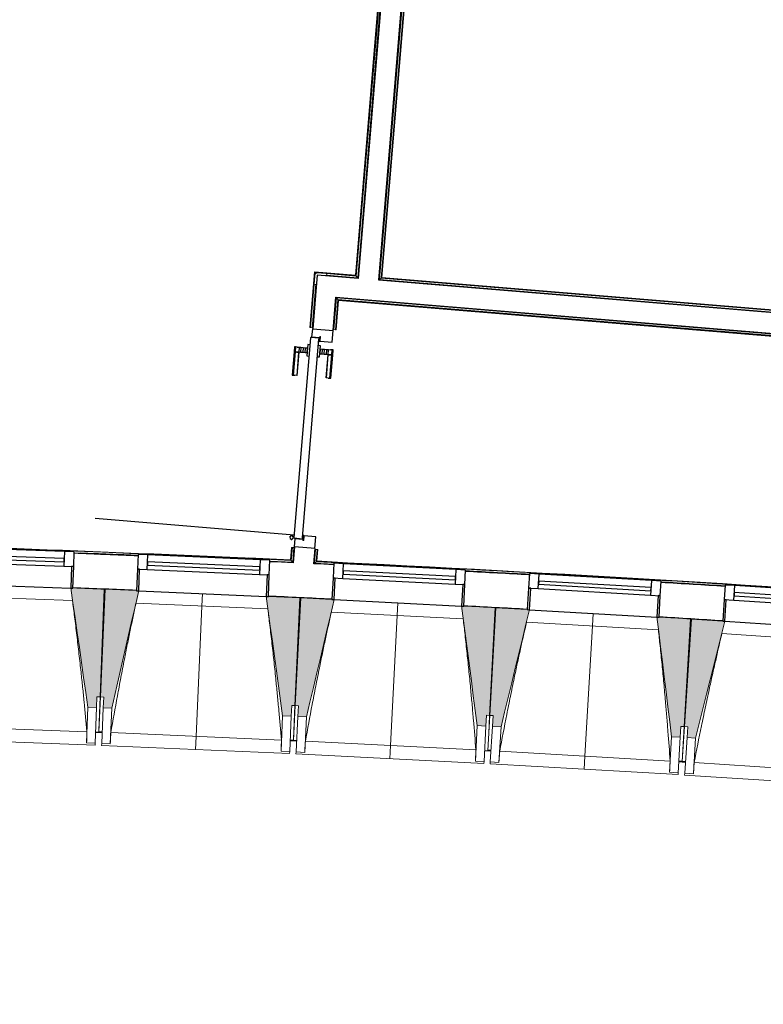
# Model space of a CAD drawing. Header units: millimetres. Extents: x 1293 to 60335, y -36590 to 4541.
# Tile 23 of 65: x 22583 to 26020, y -22550 to -17998. Entities that reach past the tile are written whole.
import ezdxf

# ---------------------------------------------------------------- set-up
doc = ezdxf.new("R2010")
doc.units = ezdxf.units.MM
for name, color, linetype, lineweight in [('A-DOOR', 7, 'Continuous', 25), ('A-FLOR-HRAL', 7, 'Continuous', 18), ('BATIEMENT', 7, 'Continuous', 18), ('BATIMENT', 7, 'Continuous', 25), ('ELEMENTS DETAILS', 7, 'Continuous', 18), ('EQP SPE', 7, 'Continuous', 18), ('FENETRES', 7, 'Continuous', 25), ('GEN', 7, 'Continuous', 18), ('SOLS', 7, 'Continuous', 25)]:
    doc.layers.add(name, color=color, linetype=linetype, lineweight=lineweight)
doc.layers.add('A-GLAZ', color=7, linetype='Continuous', lineweight=25, true_color=0x5c63b1)

# ---------------------------------------------------------------- blocks, each defined once
blk = doc.blocks.new('PRT_SIMPLE_HUI_58x68x48 - PRT_BOIS_1V_EI30_930x2040x40-552262-2021_015_1111_DCE_1_50_N0 FINI_CVC_PAC')
at = {"layer": 'ELEMENTS DETAILS', "lineweight": 25}
h = blk.add_hatch(color=256, dxfattribs=at)
h.paths.add_polyline_path([(-483.8, -9.7), (-489.6, -8), (-508.5, -8), (-508.5, -11.5), (-502, -11.5), (-502.1, -10.3), (-505.2, -10.3), (-505.2, -9.3), (-488.4, -9.4), (-485.1, -10.6)])
h.paths.add_polyline_path([(-483.8, -9.7), (-485.1, -11.7), (-496.1, -13.2), (-500.5, -13.6), (-500.5, -14.5), (-495.9, -14.5), (-483.8, -12.8), (-483.8, -10.5)])
h = blk.add_hatch(color=256, dxfattribs=at)
h.paths.add_polyline_path([(413.8, -9.7), (413.8, -12.8), (426.2, -14.5), (430.5, -14.1), (430.4, -13.2), (425.9, -13.2), (415.1, -11.7), (414.4, -10.7)])
h.paths.add_polyline_path([(438.5, -8), (418.5, -8), (413.8, -9.7), (415.1, -10.6), (418.7, -9.3), (435.2, -9.3), (435.2, -10.3), (432, -10.5), (432, -11.5), (438.5, -11.5), (438.5, -9)])
at = {"layer": 'A-DOOR'}
for p, q in [((-499.5, -14.5), (-499.5, -54.5)), ((426, -14.5), (-496, -14.5)), ((430.5, -54.5), (430.5, -14.5)), ((-499.5, -54.5), (430.5, -54.5)), ((417, -54.5), (417, -977.5))]:
    blk.add_line(p, q, dxfattribs=at)
at = {"layer": 'BATIMENT'}
for p, q in [((-427.1, 55), (-450.6, 55)), ((-450.6, 55), (-450.6, 54.5)), ((-450.6, 54.5), (-450.6, 50.4)), ((-427.1, 54.5), (-450.6, 54.5)), ((-450.6, 50.4), (-450.6, 43.3)), ((-427.1, 50.4), (-450.6, 50.4)), ((-319.6, 55), (-427.1, 55)), ((-427.1, 55), (-427.1, 54.5)), ((-427.1, 54.5), (-427.1, 55)), ((-427.1, 54.5), (-427.1, 50.4)), ((-319.6, 54.5), (-427.1, 54.5)), ((-427.1, 50.4), (-427.1, 54.5)), ((-427.1, 50.4), (-427.1, 43.3)), ((-319.6, 50.4), (-427.1, 50.4)), ((-427.1, 43.3), (-427.1, 50.4)), ((-319.6, 54.5), (-319.6, 55)), ((-319.6, 50.4), (-319.6, 54.5)), ((-319.6, 43.3), (-319.6, 50.4)), ((-450.6, 34), (-450.6, 43.3)), ((-450.6, 25.6), (-450.6, 34)), ((-427.1, 34), (-450.6, 34)), ((-450.6, 15.2), (-450.6, 25.6)), ((-427.1, 25.6), (-450.6, 25.6)), ((-450.6, 4.4), (-450.6, 15.2)), ((-427.1, 15.2), (-450.6, 15.2)), ((-450.6, -4), (-450.6, 4.4)), ((-450.6, 4.4), (-427.1, 4.4)), ((-427.1, 34), (-427.1, 43.3)), ((-427.1, 43.3), (-427.1, 34)), ((-427.1, 32.8), (-427.1, 34)), ((-319.6, 34), (-427.1, 34)), ((-427.1, 34), (-427.1, 25.6)), ((-427.1, 32.8), (-319.6, 32.8)), ((-427.1, 25.6), (-427.1, 15.2)), ((-427.1, 15.2), (-427.1, 4.4)), ((-427.1, 4.4), (-427.1, -4)), ((-319.6, 43.3), (-319.6, 34)), ((-319.6, 34), (-319.6, 32.8)), ((-465.6, -5.5), (-465.6, -14.5)), ((-413.4, -5.5), (-465.6, -5.5)), ((-450.6, -4), (-450.6, -5)), ((-450.6, -5), (-427.1, -5)), ((-427.1, -5), (-427.1, -4)), ((-413.4, -14.5), (-413.4, -5.5)), ((-465.6, -54.5), (-465.6, -63.5)), ((-465.6, -63.5), (-413.4, -63.5)), ((-427.1, -64), (-450.6, -64)), ((-450.6, -64), (-450.6, -65)), ((-450.6, -73.4), (-450.6, -65)), ((-450.6, -84.2), (-450.6, -73.4)), ((-427.1, -73.4), (-450.6, -73.4)), ((-450.6, -94.6), (-450.6, -84.2)), ((-450.6, -84.2), (-427.1, -84.2)), ((-427.1, -65), (-427.1, -64)), ((-427.1, -65), (-427.1, -73.4)), ((-427.1, -73.4), (-427.1, -84.2)), ((-427.1, -84.2), (-427.1, -94.6)), ((-413.4, -63.5), (-413.4, -54.5)), ((-450.6, -103), (-450.6, -94.6)), ((-450.6, -94.6), (-427.1, -94.6)), ((-450.6, -112.3), (-450.6, -103)), ((-450.6, -103), (-427.1, -103)), ((-450.6, -112.3), (-450.6, -119.4)), ((-450.6, -119.4), (-450.6, -123.5)), ((-450.6, -119.4), (-427.1, -119.4)), ((-450.6, -123.5), (-450.6, -124)), ((-450.6, -123.5), (-427.1, -123.5)), ((-450.6, -124), (-427.1, -124)), ((-427.1, -94.6), (-427.1, -103)), ((-427.1, -103), (-427.1, -101.8)), ((-319.6, -101.8), (-427.1, -101.8)), ((-427.1, -112.3), (-427.1, -103)), ((-427.1, -103), (-319.6, -103)), ((-427.1, -103), (-427.1, -112.3)), ((-427.1, -112.3), (-427.1, -119.4)), ((-427.1, -119.4), (-427.1, -112.3)), ((-427.1, -119.4), (-427.1, -123.5)), ((-427.1, -119.4), (-319.6, -119.4)), ((-427.1, -123.5), (-427.1, -119.4)), ((-427.1, -123.5), (-427.1, -124)), ((-427.1, -123.5), (-319.6, -123.5)), ((-427.1, -124), (-427.1, -123.5)), ((-427.1, -124), (-319.6, -124)), ((-319.6, -101.8), (-319.6, -103)), ((-319.6, -103), (-319.6, -112.3)), ((-319.6, -119.4), (-319.6, -112.3)), ((-319.6, -123.5), (-319.6, -119.4)), ((-319.6, -124), (-319.6, -123.5))]:
    blk.add_line(p, q, dxfattribs=at)
for radius, start, end in [(9.12, 155.8208, 180), (9.12, 180, 204.1792), (7.5, 360, 180), (7.5, 180, 360), (7.5, 180, 240), (7.5, 135, 165), (9.12, 111.9887, 120), (9.12, 240, 248.0113), (7.5, 60, 120), (7.5, 270, 0), (9.12, 60, 68.0113), (7.5, 0, 30), (9.12, 0, 24.1792)]:
    blk.add_arc((429, -65.5), radius, start, end, dxfattribs=at)
at = {"layer": 'ELEMENTS DETAILS'}
for p, q in [((-488.5, -8), (-508.5, -8)), ((-508.5, -8), (-508.5, -11.5)), ((-508.5, -11.5), (-502, -11.5)), ((-505.2, -10.3), (-505.2, -9.3)), ((-505.2, -9.3), (-488.7, -9.3)), ((-502, -10.3), (-505.2, -10.3)), ((-502, -11.5), (-502, -10.3)), ((-496.1, -13.2), (-500.5, -13.2)), ((-500.5, -13.2), (-500.5, -14.5)), ((-500.5, -14.5), (-496, -14.5)), ((-485.1, -11.7), (-496.1, -13.2)), ((-496, -14.5), (-483.8, -12.8)), ((-488.7, -9.3), (-485.1, -10.6)), ((-483.8, -9.7), (-488.5, -8)), ((-485.1, -10.6), (-485.1, -11.7)), ((-483.8, -12.8), (-483.8, -9.7)), ((418.5, -8), (413.8, -9.7)), ((413.8, -9.7), (413.8, -12.8)), ((413.8, -12.8), (426, -14.5)), ((415.1, -10.6), (418.7, -9.3)), ((415.1, -11.7), (415.1, -10.6)), ((426.1, -13.2), (415.1, -11.7)), ((438.5, -8), (418.5, -8)), ((418.7, -9.3), (435.2, -9.3)), ((426, -14.5), (430.5, -14.5)), ((430.5, -13.2), (426.1, -13.2)), ((430.5, -14.5), (430.5, -13.2)), ((435.2, -10.3), (432, -10.3)), ((432, -10.3), (432, -11.5)), ((432, -11.5), (438.5, -11.5)), ((435.2, -9.3), (435.2, -10.3)), ((438.5, -11.5), (438.5, -8))]:
    blk.add_line(p, q, dxfattribs=at)
at = {"layer": 'EQP SPE'}
for p, q in [((430.5, -40.5), (430.5, -54.5)), ((430.5, -54.5), (403.5, -54.5))]:
    blk.add_line(p, q, dxfattribs=at)
blk = doc.blocks.new('XXX_VIDE FENETRE - 590-389517-2021_015_1111_DCE_1_50_N0 FINI_CVC_PAC')
at = {"layer": 'A-GLAZ'}
for p, q in [((260.1, -120), (-260.1, -120)), ((-260.1, -120), (-260.1, -135)), ((-260.1, -135), (260.1, -135)), ((260.1, -135), (260.1, -120))]:
    blk.add_line(p, q, dxfattribs=at)
at = {"layer": 'FENETRES'}
for p, q in [((-305.1, 0), (-305.1, -100)), ((-295.1, 0), (-305.1, 0)), ((295.1, 0), (-295.1, 0)), ((-295.1, -100), (-295.1, 0)), ((305.1, 0), (295.1, 0)), ((295.1, 0), (295.1, -100)), ((305.1, -100), (305.1, 0)), ((-305.1, -100), (-295.1, -100)), ((-260.1, -100), (-305.1, -100)), ((-305.1, -100), (-305.1, -167.5)), ((-260.1, -167.5), (-260.1, -100)), ((260.1, -100), (-260.1, -100)), ((260.1, -100), (260.1, -167.5)), ((305.1, -100), (260.1, -100)), ((295.1, -100), (305.1, -100)), ((305.1, -167.5), (305.1, -100)), ((-305.1, -167.5), (-260.1, -167.5)), ((-260.1, -167.5), (260.1, -167.5)), ((260.1, -167.5), (305.1, -167.5))]:
    blk.add_line(p, q, dxfattribs=at)
blk = doc.blocks.new('Garde-corps - Garde-corps-505471-2021_015_1111_DCE_1_50_N0 FINI_CVC_PAC')
at = {"layer": 'A-FLOR-HRAL'}
for p, q in [((-14469.5, -15154.8), (-14803.3, -19179.3)), ((-14467.9, -15155), (-14801.8, -19181.1)), ((-14466.1, -15155.1), (-14800.2, -19182.9)), ((-14459, -15155.7), (-14793.7, -19190.6)), ((-14993.5, -19163.5), (-15014.9, -19421.1)), ((-14803.3, -19179.3), (-14993.5, -19163.5)), ((-14992, -19165.3), (-15013.3, -19421.3)), ((-14990.4, -19167.2), (-15011.5, -19421.4)), ((-14801.8, -19181.1), (-14992, -19165.3)), ((-14800.2, -19182.9), (-14990.4, -19167.2)), ((-14990.4, -19167.2), (-14987.7, -19170.5)), ((-14793.7, -19190.6), (-14938.1, -19178.6)), ((-14800.2, -19182.9), (-14793.7, -19190.6)), ((-14987.7, -19220.7), (-15004.4, -19422)), ((-15014.9, -19421.1), (-15013.3, -19421.3)), ((-15011.5, -19421.4), (-15013.3, -19421.3)), ((-15004.4, -19422), (-15011.5, -19421.4)), ((-15004.4, -19422), (-15001.4, -19422.3)), ((-15099.2, -20437.6), (-15103.9, -20494.4)), ((-15097.6, -20437.8), (-15102.4, -20496.1)), ((-15095.8, -20437.9), (-15100.8, -20497.9)), ((-15097.6, -20437.8), (-15099.2, -20437.6)), ((-15097.6, -20437.8), (-15095.8, -20437.9)), ((-15095.8, -20437.9), (-15088.7, -20438.5)), ((-15088.7, -20438.5), (-15094.3, -20505.3)), ((-15085.8, -20438.8), (-15088.7, -20438.5)), ((-15976.7, -20469.8), (-15983.2, -20469.6)), ((-15103.9, -20494.4), (-15340.2, -20488)), ((-15103.9, -20494.4), (-15297.2, -20485.4)), ((-15094.3, -20505.3), (-15199.5, -20502.5)), ((-15094.3, -20505.3), (-15199.4, -20500.4))]:
    blk.add_line(p, q, dxfattribs=at)
at = {"layer": 'A-FLOR-HRAL', "flags": 128}
blk.add_lwpolyline([(-15100.8, -20497.9), (-15097.6, -20501.6), (-15094.3, -20505.3)], dxfattribs=at)
at = {"layer": 'A-FLOR-HRAL'}
for radius, start, end in [(130446.8, 87.310169, 90.815427), (130448.6, 87.310907, 88.301428), (130439.7, 87.62141, 87.738276)]:
    blk.add_arc((-21222.6, -150801), radius, start, end, dxfattribs=at)
for points, knots in [([(-14993.5, -19163.5), (-14993.5, -19163.5), (-14993.5, -19163.5), (-14993.4, -19163.7), (-14993.3, -19163.8), (-14993.1, -19164), (-14993, -19164.2), (-14992.9, -19164.3), (-14992.7, -19164.4), (-14992.6, -19164.6), (-14992.5, -19164.7), (-14992.4, -19164.8), (-14992.3, -19165), (-14992.2, -19165.1), (-14992.1, -19165.2), (-14992, -19165.3)], [0.1, 0.1, 0.1, 0.1, 0.2, 0.3, 0.4, 0.475, 0.55, 0.6, 0.65, 0.7, 0.75, 0.8, 0.85, 0.9, 1, 1, 1, 1]), ([(-14803.3, -19179.3), (-14803.3, -19179.3), (-14803.3, -19179.3), (-14803.2, -19179.4), (-14803, -19179.6), (-14802.9, -19179.8), (-14802.7, -19179.9), (-14802.6, -19180.1), (-14802.5, -19180.2), (-14802.4, -19180.4), (-14802.3, -19180.5), (-14802.2, -19180.6), (-14802.1, -19180.7), (-14801.9, -19180.9), (-14801.8, -19181), (-14801.8, -19181.1)], [0.1, 0.1, 0.1, 0.1, 0.2, 0.3, 0.4, 0.475, 0.55, 0.6, 0.65, 0.7, 0.75, 0.8, 0.85, 0.9, 1, 1, 1, 1]), ([(-14793.7, -19190.6), (-14793.7, -19190.6), (-14793.6, -19190.7), (-14793.5, -19190.9), (-14793.3, -19191), (-14793.2, -19191.2), (-14793, -19191.4), (-14792.8, -19191.6), (-14792.6, -19191.9), (-14792.4, -19192.2), (-14792.2, -19192.4), (-14791.9, -19192.7), (-14791.5, -19193.2), (-14791.2, -19193.6), (-14790.9, -19193.9)], [0, 0, 0, 0, 0.166667, 0.25, 0.333333, 0.416667, 0.458333, 0.5, 0.583333, 0.666667, 0.708333, 0.75, 0.833333, 1, 1, 1, 1]), ([(-15103.9, -20494.4), (-15103.9, -20494.4), (-15103.9, -20494.4), (-15103.8, -20494.5), (-15103.7, -20494.6), (-15103.6, -20494.7), (-15103.5, -20494.8), (-15103.3, -20495), (-15103.2, -20495.2), (-15103, -20495.4), (-15102.8, -20495.6), (-15102.6, -20495.8), (-15102.5, -20496), (-15102.4, -20496.1)], [0.075, 0.075, 0.075, 0.075, 0.15, 0.2125, 0.275, 0.35, 0.425, 0.5, 0.6, 0.7, 0.775, 0.85, 1, 1, 1, 1]), ([(-15094.3, -20505.3), (-15094.3, -20505.3), (-15094.3, -20505.4), (-15094.2, -20505.4), (-15094.2, -20505.5), (-15094.1, -20505.6), (-15094, -20505.7), (-15093.9, -20505.8), (-15093.8, -20505.9), (-15093.7, -20506), (-15093.6, -20506.1), (-15093.5, -20506.2), (-15093.4, -20506.3), (-15093.3, -20506.4), (-15093.2, -20506.6), (-15093.1, -20506.7), (-15093, -20506.8), (-15092.8, -20507), (-15092.5, -20507.4), (-15092.1, -20507.9), (-15091.7, -20508.3), (-15091.5, -20508.5)], [0, 0, 0, 0, 0.071429, 0.107143, 0.142857, 0.214286, 0.25, 0.285714, 0.321429, 0.357143, 0.392857, 0.428571, 0.464286, 0.5, 0.535714, 0.571429, 0.607143, 0.642857, 0.714286, 0.857143, 1, 1, 1, 1])]:
    blk.add_open_spline(points, degree=3, knots=knots, dxfattribs=at)
blk = doc.blocks.new('Garde-corps - Garde-corps-505703-2021_015_1111_DCE_1_50_N0 FINI_CVC_PAC')
at = {"layer": 'A-FLOR-HRAL'}
for p, q in [((-14693, -19199), (-14358.4, -15164)), ((-14685.3, -19192.5), (-14351.3, -15164.6)), ((-14683.5, -19190.9), (-14349.5, -15164.8)), ((-14681.7, -19189.4), (-14347.9, -15164.9)), ((-14685.3, -19192.5), (-14693, -19199)), ((-11497, -19464.1), (-14693, -19199)), ((-11496.4, -19457), (-14685.3, -19192.5)), ((-11496.3, -19455.2), (-14683.5, -19190.9)), ((-11496.1, -19453.6), (-14681.7, -19189.4))]:
    blk.add_line(p, q, dxfattribs=at)
for points, knots in [([(-14693, -19199), (-14693, -19199), (-14693.1, -19199), (-14693.3, -19199.2), (-14693.5, -19199.3), (-14693.7, -19199.5), (-14693.8, -19199.7), (-14694, -19199.8), (-14694.3, -19200), (-14694.6, -19200.3), (-14694.8, -19200.5), (-14695.1, -19200.7), (-14695.6, -19201.1), (-14696, -19201.5), (-14696.3, -19201.7)], [0, 0, 0, 0, 0.166667, 0.25, 0.333333, 0.416667, 0.458333, 0.5, 0.583333, 0.666667, 0.708333, 0.75, 0.833333, 1, 1, 1, 1]), ([(-14681.7, -19189.4), (-14681.7, -19189.4), (-14681.7, -19189.4), (-14681.8, -19189.5), (-14682, -19189.6), (-14682.2, -19189.8), (-14682.3, -19189.9), (-14682.5, -19190.1), (-14682.6, -19190.2), (-14682.8, -19190.3), (-14682.9, -19190.4), (-14683, -19190.5), (-14683.1, -19190.6), (-14683.3, -19190.7), (-14683.4, -19190.8), (-14683.5, -19190.9)], [0.1, 0.1, 0.1, 0.1, 0.2, 0.3, 0.4, 0.475, 0.55, 0.6, 0.65, 0.7, 0.75, 0.8, 0.85, 0.9, 1, 1, 1, 1])]:
    blk.add_open_spline(points, degree=3, knots=knots, dxfattribs=at)
blk = doc.blocks.new('Garde-corps - Garde-corps-507164-2021_015_1111_DCE_1_50_N0 FINI_CVC_PAC')
at = {"layer": 'A-FLOR-HRAL'}
for p, q in [((-14903.8, -19430.4), (-14891.6, -19283.8)), ((-14896.7, -19430.9), (-14885.1, -19291.5)), ((-14894.9, -19431.1), (-14883.5, -19293.4)), ((-14893.3, -19431.2), (-14882, -19295.2)), ((-14891.6, -19283.8), (-11505.3, -19564.7)), ((-14885.1, -19291.5), (-14891.6, -19283.8)), ((-14885.1, -19291.5), (-11505.9, -19571.8)), ((-14883.5, -19293.4), (-11506.1, -19573.5)), ((-14882, -19295.2), (-11506.2, -19575.2)), ((-14906.8, -19430.1), (-14903.8, -19430.4)), ((-14896.7, -19430.9), (-14903.8, -19430.4)), ((-14894.9, -19431.1), (-14896.7, -19430.9)), ((-14894.9, -19431.1), (-14893.3, -19431.2)), ((-11506.2, -19575.2), (-11506.1, -19573.5)), ((-11505.9, -19571.8), (-11506.1, -19573.5)), ((-11505.3, -19564.7), (-11505.9, -19571.8)), ((-11505.3, -19564.7), (-11505.1, -19561.7))]:
    blk.add_line(p, q, dxfattribs=at)
for points, knots in [([(-14891.6, -19283.8), (-14891.6, -19283.8), (-14891.7, -19283.8), (-14891.8, -19283.6), (-14892, -19283.4), (-14892.2, -19283.2), (-14892.3, -19283), (-14892.5, -19282.9), (-14892.7, -19282.6), (-14892.9, -19282.3), (-14893.2, -19282), (-14893.4, -19281.8), (-14893.8, -19281.3), (-14894.1, -19280.9), (-14894.4, -19280.6)], [0, 0, 0, 0, 0.166667, 0.25, 0.333333, 0.416667, 0.458333, 0.5, 0.583333, 0.666667, 0.708333, 0.75, 0.833333, 1, 1, 1, 1]), ([(-14882, -19295.2), (-14882, -19295.2), (-14882.1, -19295.2), (-14882.2, -19295), (-14882.3, -19294.9), (-14882.4, -19294.7), (-14882.6, -19294.5), (-14882.7, -19294.4), (-14882.8, -19294.2), (-14882.9, -19294.1), (-14883, -19294), (-14883.2, -19293.9), (-14883.3, -19293.7), (-14883.4, -19293.6), (-14883.5, -19293.5), (-14883.5, -19293.4)], [0.1, 0.1, 0.1, 0.1, 0.2, 0.3, 0.4, 0.475, 0.55, 0.6, 0.65, 0.7, 0.75, 0.8, 0.85, 0.9, 1, 1, 1, 1])]:
    blk.add_open_spline(points, degree=3, knots=knots, dxfattribs=at)
blk = doc.blocks.new('Garde-corps - Garde-corps-508221-2021_015_1111_DCE_1_50_N0 FINI_CVC_PAC')
at = {"layer": 'A-FLOR-HRAL'}
for p, q in [((-14993.3, -20510.1), (-14988.1, -20446.9)), ((-14988.1, -20446.9), (-14991.1, -20446.6)), ((-14988.1, -20446.9), (-14981, -20447.5)), ((-14985.6, -20503.4), (-14981, -20447.5)), ((-14983.7, -20501.7), (-14979.3, -20447.6)), ((-14982, -20500.1), (-14977.6, -20447.7)), ((-14981, -20447.5), (-14979.3, -20447.6)), ((-14977.6, -20447.7), (-14979.3, -20447.6)), ((-14904.4, -20515.9), (-14993.3, -20510.1)), ((-14904.3, -20514.4), (-14993.3, -20510.1)), ((-14698.2, -20518.6), (-14982, -20500.1)), ((-14163.2, -20553.4), (-14224.3, -20549.4)), ((-14000.5, -20564.4), (-14005.1, -20564.1)), ((-11517.4, -20725.9), (-11537.5, -20724.4)), ((-11295.1, -20739.9), (-11333.8, -20737.3)), ((-10537.3, -20789.1), (-10821.5, -20770.7)), ((-10537.3, -20789.2), (-10721.2, -20774.2)), ((-10538.2, -20799.6), (-10683.4, -20790.2)), ((-10538.2, -20799.6), (-10683.2, -20787.8)), ((-9466.3, -20888.5), (-10538.2, -20799.6)), ((-10537.6, -20792.5), (-9412.8, -20885.8)), ((-10537.4, -20790.8), (-9410.9, -20884.2)), ((-9409.1, -20882.7), (-10537.3, -20789.1)), ((-9457.4, -21422.9), (-9412.8, -20885.8)), ((-9455.8, -21424.8), (-9410.9, -20884.2)), ((-9454.3, -21426.6), (-9409.1, -20882.7)), ((-9412.8, -20885.8), (-9416.1, -20888.6)), ((-9460.1, -21369.4), (-9424.3, -20938.2)), ((-10207.5, -21873.3), (-10164.6, -21357.1)), ((-10200.4, -21873.9), (-10158.1, -21364.8)), ((-10198.6, -21874), (-10156.5, -21366.7)), ((-10197, -21874.1), (-10155, -21368.4)), ((-10164.6, -21357.1), (-9509.8, -21411.4)), ((-10158.1, -21364.8), (-10164.6, -21357.1)), ((-10158.1, -21364.8), (-9457.4, -21422.9)), ((-10156.5, -21366.7), (-9455.8, -21424.8)), ((-10155, -21368.4), (-9454.3, -21426.6)), ((-9457.4, -21422.9), (-9460.2, -21419.6)), ((-10294.8, -22925.5), (-10267, -22590.8)), ((-10287.1, -22919), (-10259.9, -22591.4)), ((-10285.3, -22917.4), (-10258.2, -22591.5)), ((-10283.5, -22915.9), (-10256.6, -22591.7)), ((-10230.2, -22933.6), (-10298.1, -22928.3)), ((-9797.4, -22965.4), (-10294.8, -22925.5)), ((-9741, -22959.4), (-10283.5, -22915.9)), ((-10074.4, -22942.9), (-10244, -22929.5)), ((-9995.9, -22938.7), (-10012.2, -22937.4)), ((-9800.1, -22965.1), (-9972.7, -22951.1)), ((-9754.7, -23108.6), (-9742.7, -22960.9)), ((-9744.6, -22962.5), (-9753.8, -22961.8)), ((-9752.9, -23107.1), (-9741, -22959.4)), ((-9744.6, -22962.5), (-9747.5, -22965)), ((-9745.4, -22971.7), (-9744.6, -22962.5)), ((-9764.3, -23116.8), (-9756, -23014.2)), ((-9756.6, -23110.2), (-9748.7, -23012.4)), ((-9756.6, -23110.2), (-9764.3, -23116.8)), ((-9485.1, -23139.4), (-9764.3, -23116.8)), ((-9484.5, -23132.3), (-9756.6, -23110.2)), ((-9484.3, -23130.6), (-9754.7, -23108.6)), ((-9484.2, -23128.9), (-9752.9, -23107.1)), ((-9485.3, -23142.4), (-9485.1, -23139.4)), ((-9484.5, -23132.3), (-9485.1, -23139.4)), ((-9484.3, -23130.6), (-9484.5, -23132.3)), ((-9484.3, -23130.6), (-9484.2, -23128.9))]:
    blk.add_line(p, q, dxfattribs=at)
at = {"layer": 'A-FLOR-HRAL', "flags": 128}
for points in [[(-14993.3, -20510.1), (-14993.5, -20510.2), (-14993.8, -20510.5), (-14994.2, -20510.9), (-14994.8, -20511.4), (-14995.4, -20511.9), (-14996, -20512.4), (-14996.6, -20513)], [(-14985.6, -20503.4), (-14989.5, -20506.7), (-14993.3, -20510.1)], [(-14982, -20500.2), (-14982.1, -20500.2), (-14982.2, -20500.4), (-14982.4, -20500.5), (-14982.6, -20500.7), (-14982.9, -20500.9), (-14983.1, -20501.1), (-14983.3, -20501.3), (-14983.5, -20501.5), (-14983.7, -20501.7)], [(-10294.8, -22925.5), (-10295, -22925.6), (-10295.3, -22925.9), (-10295.7, -22926.3), (-10296.3, -22926.8), (-10296.8, -22927.3), (-10297.5, -22927.8), (-10298.1, -22928.3)], [(-10287.1, -22919), (-10291, -22922.3), (-10294.8, -22925.5)], [(-10283.5, -22915.9), (-10283.5, -22915.9), (-10283.6, -22916), (-10283.7, -22916.1), (-10283.9, -22916.3), (-10284.2, -22916.5), (-10284.4, -22916.7), (-10284.6, -22916.9), (-10284.8, -22917), (-10285.1, -22917.2), (-10285.3, -22917.4)]]:
    blk.add_lwpolyline(points, dxfattribs=at)
at = {"layer": 'A-FLOR-HRAL'}
for centre, radius, start, end in [((-21222.6, -150801), 130446.8, 85.301593, 87.259515), ((-21222.6, -150801), 130448.6, 85.791063, 87.258723), ((-21222.6, -150801), 130439.7, 86.825999, 86.955563), ((-21222.6, -150801), 130439.7, 86.427964, 86.557968), ((-21222.6, -150801), 130439.7, 86.029611, 86.159933), ((-21222.6, -150801), 130448.6, 85.301593, 85.790698), ((-21222.6, -150801), 130439.7, 85.633537, 85.761579), ((-19463.8, -140716), 118153.9, 85.305798, 85.545501), ((-19463.8, -140716), 118155.6, 85.280726, 85.544652), ((-19463.8, -140716), 118143.7, 85.364067, 85.484446)]:
    blk.add_arc(centre, radius, start, end, dxfattribs=at)
for points, knots in [([(-9409.1, -20882.7), (-9409.2, -20882.7), (-9409.2, -20882.7), (-9409.3, -20882.9), (-9409.5, -20883), (-9409.7, -20883.1), (-9409.8, -20883.3), (-9410, -20883.4), (-9410.1, -20883.5), (-9410.2, -20883.6), (-9410.4, -20883.7), (-9410.5, -20883.9), (-9410.6, -20884), (-9410.8, -20884.1), (-9410.9, -20884.2), (-9410.9, -20884.2)], [0.1, 0.1, 0.1, 0.1, 0.2, 0.3, 0.4, 0.475, 0.55, 0.6, 0.65, 0.7, 0.75, 0.8, 0.85, 0.9, 1, 1, 1, 1]), ([(-10164.6, -21357.1), (-10164.6, -21357.1), (-10164.7, -21357), (-10164.8, -21356.9), (-10165, -21356.7), (-10165.2, -21356.5), (-10165.3, -21356.3), (-10165.5, -21356.1), (-10165.7, -21355.8), (-10166, -21355.5), (-10166.2, -21355.3), (-10166.4, -21355), (-10166.8, -21354.6), (-10167.1, -21354.1), (-10167.4, -21353.9)], [0, 0, 0, 0, 0.166667, 0.25, 0.333333, 0.416667, 0.458333, 0.5, 0.583333, 0.666667, 0.708333, 0.75, 0.833333, 1, 1, 1, 1]), ([(-10155, -21368.4), (-10155, -21368.4), (-10155.1, -21368.4), (-10155.2, -21368.3), (-10155.3, -21368.1), (-10155.5, -21367.9), (-10155.6, -21367.8), (-10155.7, -21367.6), (-10155.8, -21367.5), (-10155.9, -21367.4), (-10156.1, -21367.2), (-10156.2, -21367.1), (-10156.3, -21367), (-10156.4, -21366.8), (-10156.5, -21366.7), (-10156.5, -21366.7)], [0.1, 0.1, 0.1, 0.1, 0.2, 0.3, 0.4, 0.475, 0.55, 0.6, 0.65, 0.7, 0.75, 0.8, 0.85, 0.9, 1, 1, 1, 1]), ([(-9454.3, -21426.6), (-9454.3, -21426.6), (-9454.3, -21426.5), (-9454.4, -21426.4), (-9454.6, -21426.2), (-9454.7, -21426.1), (-9454.9, -21425.9), (-9455, -21425.7), (-9455.1, -21425.6), (-9455.2, -21425.5), (-9455.3, -21425.4), (-9455.4, -21425.2), (-9455.5, -21425.1), (-9455.7, -21424.9), (-9455.7, -21424.8), (-9455.8, -21424.8)], [0.1, 0.1, 0.1, 0.1, 0.2, 0.3, 0.4, 0.475, 0.55, 0.6, 0.65, 0.7, 0.75, 0.8, 0.85, 0.9, 1, 1, 1, 1]), ([(-9741, -22959.4), (-9741, -22959.4), (-9741, -22959.4), (-9741.1, -22959.5), (-9741.2, -22959.6), (-9741.3, -22959.7), (-9741.5, -22959.9), (-9741.6, -22960), (-9741.9, -22960.2), (-9742.1, -22960.4), (-9742.3, -22960.5), (-9742.5, -22960.7), (-9742.6, -22960.9), (-9742.7, -22960.9)], [0.075, 0.075, 0.075, 0.075, 0.15, 0.2125, 0.275, 0.35, 0.425, 0.5, 0.6, 0.7, 0.775, 0.85, 1, 1, 1, 1]), ([(-9764.3, -23116.8), (-9764.3, -23116.8), (-9764.3, -23116.8), (-9764.5, -23117), (-9764.7, -23117.1), (-9764.9, -23117.3), (-9765.1, -23117.4), (-9765.3, -23117.6), (-9765.5, -23117.8), (-9765.8, -23118.1), (-9766.1, -23118.3), (-9766.3, -23118.5), (-9766.5, -23118.7), (-9766.7, -23118.8)], [0, 0, 0, 0, 0.1666667, 0.25, 0.3333333, 0.4166667, 0.4583333, 0.5, 0.5833333, 0.6666667, 0.7083333, 0.75, 0.8333333, 0.8333333, 0.8333333, 0.8333333]), ([(-9752.9, -23107.1), (-9752.9, -23107.1), (-9753, -23107.2), (-9753.1, -23107.3), (-9753.3, -23107.4), (-9753.4, -23107.6), (-9753.6, -23107.7), (-9753.8, -23107.8), (-9753.9, -23107.9), (-9754, -23108), (-9754.1, -23108.2), (-9754.3, -23108.3), (-9754.4, -23108.4), (-9754.6, -23108.5), (-9754.7, -23108.6), (-9754.7, -23108.6)], [0.1, 0.1, 0.1, 0.1, 0.2, 0.3, 0.4, 0.475, 0.55, 0.6, 0.65, 0.7, 0.75, 0.8, 0.85, 0.9, 1, 1, 1, 1])]:
    blk.add_open_spline(points, degree=3, knots=knots, dxfattribs=at)
blk = doc.blocks.new('1010_PROTECTION  D_ANGLE - 1010_PROTECTION  D_ANGLE-534363-2021_015_1111_DCE_1_50_N0 FINI_CVC_PAC')
at = {"layer": 'EQP SPE'}
for p, q in [((-10, 40), (-10, 0)), ((0, 0), (0, 40)), ((40, 0), (0, 0)), ((0, -10), (40, -10))]:
    blk.add_line(p, q, dxfattribs=at)
for centre, radius, start, end in [((-5, 40), 5, 360, 180), ((0, 0), 10, 180, 270), ((40, -5), 5, 270, 90)]:
    blk.add_arc(centre, radius, start, end, dxfattribs=at)
blk = doc.blocks.new('B02_ARC_rvt-1-2021_015_1111_DCE_1_50_N0 FINI_CVC_PAC')
at = {"layer": 'BATIEMENT', "lineweight": 25}
for p, q in [((-14456, -15155.9), (-14790.9, -19193.9)), ((-14696.3, -19201.7), (-14361.4, -15163.8)), ((-14981.2, -19178.1), (-14989, -19272.8)), ((-14790.9, -19193.9), (-14981.2, -19178.1)), ((-11492.6, -19467.4), (-14696.3, -19201.7)), ((-14989, -19272.8), (-15001.8, -19426.9)), ((-14907.2, -19434.7), (-14894.4, -19280.6)), ((-14894.4, -19280.6), (-11500.5, -19562.1)), ((-15001.8, -19426.9), (-14907.2, -19434.7)), ((-15085.4, -20434.1), (-15091.5, -20508.5)), ((-14990.7, -20442), (-15085.4, -20434.1)), ((-14996.6, -20513), (-14990.7, -20442))]:
    blk.add_line(p, q, dxfattribs=at)
at = {"layer": 'BATIEMENT', "lineweight": 25, "flags": 128}
for points in [[(-15091.5, -20508.5), (-15145.5, -20505.9), (-15199.5, -20503.4)], [(-14904.4, -20517.4), (-14950.5, -20515.2), (-14996.6, -20513)]]:
    blk.add_lwpolyline(points, dxfattribs=at)
at = {"layer": 'BATIEMENT', "lineweight": 25}
for radius, start, end in [(130436.7, 87.621413, 87.751189), (130436.7, 86.826002, 86.955561), (130436.7, 86.427967, 86.557965), (130276.7, 87.621578, 87.751026), (130276.7, 87.223762, 87.353211), (130276.7, 86.826166, 86.955396), (130276.7, 86.42813, 86.557799)]:
    blk.add_arc((-21222.6, -150801), radius, start, end, dxfattribs=at)
at = {"layer": 'SOLS'}
for p, q in [((-15005, -19465.1), (-15001.8, -19426.9)), ((-14912.2, -19487.9), (-14907.8, -19434.7)), ((-14972.1, -19467.8), (-15005, -19465.1)), ((-14973.3, -19482.8), (-14972.1, -19482.9)), ((-14972.2, -19469.3), (-14972.1, -19467.8)), ((-14970.8, -19483), (-14968.8, -19483.2)), ((-14967.4, -19483.3), (-14912.2, -19487.9)), ((-15046.8, -20383.8), (-15048.1, -20383.7)), ((-15043.5, -20384.1), (-15045.5, -20383.9)), ((-14987, -20388.8), (-15042.1, -20384.2)), ((-14991.4, -20441.9), (-14987, -20388.8)), ((-15085.4, -20434.1), (-15082.2, -20395.9)), ((-15082.2, -20395.9), (-15049.3, -20398.6)), ((-15049.3, -20398.6), (-15049.2, -20397.1)), ((-15965.5, -20631.3), (-15961, -20631.5)), ((-15061.9, -20671.8), (-15057.4, -20672)), ((-14158.6, -20718.1), (-14154.5, -20718.3)), ((-13256.1, -20770.3), (-13251, -20770.6))]:
    blk.add_line(p, q, dxfattribs=at)
at = {"layer": 'BATIEMENT', "lineweight": 18}
for name in ['Garde-corps - Garde-corps-505471-2021_015_1111_DCE_1_50_N0 FINI_CVC_PAC', 'Garde-corps - Garde-corps-505703-2021_015_1111_DCE_1_50_N0 FINI_CVC_PAC', 'Garde-corps - Garde-corps-507164-2021_015_1111_DCE_1_50_N0 FINI_CVC_PAC', 'Garde-corps - Garde-corps-508221-2021_015_1111_DCE_1_50_N0 FINI_CVC_PAC']:
    blk.add_blockref(name, (0, 0), dxfattribs=at)
at = {"layer": 'BATIMENT', "lineweight": 18, "rotation": 265.2586130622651}
blk.add_blockref('PRT_SIMPLE_HUI_58x68x48 - PRT_BOIS_1V_EI30_930x2040x40-552262-2021_015_1111_DCE_1_50_N0 FINI_CVC_PAC', (-14999.2, -19969.3), dxfattribs=at)
at = {"layer": 'EQP SPE', "lineweight": 18, "rotation": 265.2586130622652}
blk.add_blockref('1010_PROTECTION  D_ANGLE - 1010_PROTECTION  D_ANGLE-534363-2021_015_1111_DCE_1_50_N0 FINI_CVC_PAC', (-14981.2, -19178.1), dxfattribs=at)
at = {"layer": 'FENETRES', "lineweight": 18}
for p, rotation in [((-16415.2, -20614.5), 177.8844287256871), ((-15511.4, -20651), 177.4871597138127), ((-14607.9, -20693.8), 177.0898907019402), ((-13705.2, -20742.9), 176.6926216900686), ((-12801.9, -20798.2), 176.2953526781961)]:
    blk.add_blockref('XXX_VIDE FENETRE - 590-389517-2021_015_1111_DCE_1_50_N0 FINI_CVC_PAC', p, dxfattribs=dict(at, rotation=rotation))
blk = doc.blocks.new('20_MUR PREFA_01 - MODULE_01 B-3165811-2021_015_1111_DCE_1_50_N0 FINI_CVC_PAC')
at = {"layer": 'GEN'}
for p, q in [((0, 722.1), (0, 661.4)), ((0, 661.4), (0, 58.5)), ((0, 0.7), (0, 58.5))]:
    blk.add_line(p, q, dxfattribs=at)
blk = doc.blocks.new('B02_DC_STR_rvt-1-2021_015_1111_DCE_1_50_N0 FINI_CVC_PAC')
at = {"layer": 'BATIMENT', "lineweight": 5, "true_color": 0x787878}
for points in [[(-16000.7, -21178.3), (-15998.9, -21128.3), (-15983.9, -21128.9), (-15965.5, -20630.4), (-16110.3, -20625.1), (-16110.4, -20625.8), (-16120.2, -20625.8), (-16040.7, -21176.8)], [(-15930.1, -21181.3), (-15806.3, -20638.1), (-15816.2, -20637.7), (-15816.2, -20637), (-15961, -20630.6), (-15982.8, -21128.9), (-15967.8, -21129.6), (-15970, -21179.6), (-15967.8, -21179.6)], [(-15100.9, -21217.7), (-15098.7, -21167.7), (-15083.7, -21168.4), (-15061.8, -20670.1), (-15206.6, -20663.7), (-15207.2, -20664.4), (-15216.5, -20664.4), (-15140.8, -21215.9), (-15104.9, -21217.5)], [(-15030.2, -21221.2), (-14902.7, -20678.9), (-14912.6, -20678.4), (-14912.6, -20677.7), (-15057.3, -20670.3), (-15082.6, -21168.5), (-15067.6, -21169.2), (-15070.2, -21219.2), (-15067.6, -21219.3)], [(-14201.3, -21263.3), (-14198.8, -21213.4), (-14183.8, -21214.2), (-14158.5, -20716), (-14303.2, -20708.7), (-14303.2, -20709.3), (-14313.1, -20709.3), (-14241.2, -21261.3)], [(-14131.2, -21267.3), (-13999.9, -20725.9), (-14009.8, -20725.3), (-14009.8, -20724.6), (-14154.4, -20716.2), (-14183.2, -21214.2), (-14168.2, -21215.1), (-14171.1, -21265), (-14168.2, -21265.2)], [(-13302.6, -21315.2), (-13299.7, -21265.3), (-13284.7, -21266.1), (-13255.9, -20768.2), (-13400.6, -20759.8), (-13400.6, -20760.5), (-13410.5, -20760.5), (-13342.5, -21312.9), (-13316.7, -21314.4)], [(-13231.5, -21319.7), (-13096.4, -20779.2), (-13106.3, -20778.5), (-13106.3, -20777.8), (-13250.9, -20768.5), (-13283.1, -21266.2), (-13268.2, -21267.2), (-13271.4, -21317.1), (-13268.2, -21317.3)]]:
    blk.add_hatch(color=8, dxfattribs=at).paths.add_polyline_path(points)
at = {"layer": 'BATIEMENT'}
for p, q in [((-15965.5, -20630.4), (-16110.4, -20625.1)), ((-15983.9, -21128.9), (-15965.5, -20630.4)), ((-15961, -20630.6), (-15982.8, -21128.9)), ((-15816.2, -20637), (-15961, -20630.6)), ((-15061.8, -20670.1), (-15206.7, -20663.7)), ((-15083.7, -21168.4), (-15061.8, -20670.1)), ((-15057.3, -20670.3), (-15082.6, -21168.5)), ((-14912.6, -20677.7), (-15057.3, -20670.3)), ((-14158.5, -20716), (-14303.2, -20708.6)), ((-14183.8, -21214.2), (-14158.5, -20716)), ((-14154.4, -20716.2), (-14183.2, -21214.2)), ((-14009.8, -20724.6), (-14154.4, -20716.2)), ((-13255.9, -20768.2), (-13400.7, -20759.8)), ((-13284.7, -21266.1), (-13255.9, -20768.2)), ((-13250.9, -20768.5), (-13283.1, -21266.2)), ((-13106.3, -20777.9), (-13250.9, -20768.5)), ((-16000.7, -21178.3), (-15998.9, -21128.3)), ((-15998.9, -21128.3), (-15983.9, -21128.9)), ((-15982.8, -21128.9), (-15967.8, -21129.6)), ((-15967.8, -21129.6), (-15970, -21179.6)), ((-15100.9, -21217.7), (-15098.7, -21167.7)), ((-15098.7, -21167.7), (-15083.7, -21168.4)), ((-16040.7, -21176.8), (-16000.7, -21178.3)), ((-15970, -21179.6), (-15930.1, -21181.3)), ((-15082.6, -21168.5), (-15067.6, -21169.2)), ((-15067.6, -21169.2), (-15070.2, -21219.2)), ((-14201.3, -21263.3), (-14198.8, -21213.4)), ((-14198.8, -21213.4), (-14183.8, -21214.2)), ((-15140.8, -21215.9), (-15100.9, -21217.7)), ((-15070.2, -21219.2), (-15030.2, -21221.2)), ((-14183.2, -21214.2), (-14168.2, -21215.1)), ((-14168.2, -21215.1), (-14171.1, -21265)), ((-14241.2, -21261.3), (-14201.3, -21263.3)), ((-14171.1, -21265), (-14131.2, -21267.3)), ((-13302.6, -21315.2), (-13299.7, -21265.3)), ((-13299.7, -21265.3), (-13284.7, -21266.1)), ((-13283.1, -21266.2), (-13268.2, -21267.2)), ((-13268.2, -21267.2), (-13271.4, -21317.1)), ((-13342.5, -21312.9), (-13302.6, -21315.2)), ((-13271.4, -21317.1), (-13231.5, -21319.7))]:
    blk.add_line(p, q, dxfattribs=at)
at = {"layer": 'BATIEMENT', "flags": 128}
for points in [[(-16120.4, -20624.7), (-16110.4, -20693.7), (-16100.5, -20762.7), (-16090.5, -20831.7), (-16080.5, -20900.8), (-16070.6, -20969.8), (-16060.6, -21038.8), (-16050.7, -21107.8), (-16040.7, -21176.8)], [(-15930.1, -21181.3), (-15914.6, -21113.3), (-15899.1, -21045.3), (-15883.6, -20977.3), (-15868.1, -20909.4), (-15852.6, -20841.4), (-15837.1, -20773.4), (-15821.6, -20705.4), (-15806.1, -20637.4)], [(-15216.7, -20663.3), (-15207.2, -20732.4), (-15197.7, -20801.5), (-15188.2, -20870.5), (-15178.8, -20939.6), (-15169.3, -21008.7), (-15159.8, -21077.8), (-15150.3, -21146.9), (-15140.8, -21215.9)], [(-15030.2, -21221.2), (-15014.3, -21153.3), (-14998.3, -21085.4), (-14982.3, -21017.6), (-14966.4, -20949.7), (-14950.4, -20881.8), (-14934.4, -20813.9), (-14918.5, -20746.1), (-14902.5, -20678.2)], [(-14313.3, -20708.1), (-14304.3, -20777.3), (-14295.3, -20846.4), (-14286.3, -20915.6), (-14277.3, -20984.7), (-14268.3, -21053.9), (-14259.3, -21123), (-14250.2, -21192.2), (-14241.2, -21261.3)], [(-14131.2, -21267.3), (-14114.7, -21199.5), (-14098.3, -21131.8), (-14081.9, -21064), (-14065.4, -20996.2), (-14049, -20928.5), (-14032.6, -20860.7), (-14016.1, -20792.9), (-13999.7, -20725.2)], [(-13410.7, -20759.2), (-13402.1, -20828.4), (-13393.6, -20897.6), (-13385.1, -20966.8), (-13376.6, -21036), (-13368.1, -21105.3), (-13359.5, -21174.5), (-13351, -21243.7), (-13342.5, -21312.9)], [(-13231.5, -21319.7), (-13214.6, -21252), (-13197.7, -21184.4), (-13180.8, -21116.7), (-13163.9, -21049.1), (-13146.9, -20981.5), (-13130, -20913.8), (-13113.1, -20846.2), (-13096.2, -20778.5)]]:
    blk.add_lwpolyline(points, dxfattribs=at)
at = {"layer": 'BATIMENT', "lineweight": 18}
for p, q in [((-16112.3, -20683.5), (-16722.4, -20661)), ((-15209, -20722.2), (-15818.9, -20695.4)), ((-14306, -20767.1), (-14915.7, -20736.1)), ((-13403.8, -20818.2), (-14013.3, -20783)), ((-12501, -20875.6), (-13110.2, -20836.2)), ((-15989.9, -21290.9), (-15982.8, -21128.9)), ((-15983.9, -21128.9), (-15989.6, -21283.7)), ((-16040.7, -21176.8), (-16046.8, -21340.9)), ((-16000.7, -21178.3), (-16006.8, -21342.4)), ((-15977.2, -21343.6), (-15970, -21179.6)), ((-15937.3, -21345.4), (-15930.1, -21181.3)), ((-15090.8, -21330.4), (-15082.6, -21168.5)), ((-15083.7, -21168.4), (-15090.5, -21323.3)), ((-15140.8, -21215.9), (-15148, -21380)), ((-15100.9, -21217.7), (-15108.1, -21381.7)), ((-15078.5, -21383.2), (-15070.2, -21219.2)), ((-15038.6, -21385.2), (-15030.2, -21221.2)), ((-14192.6, -21376), (-14183.2, -21214.2)), ((-14183.8, -21214.2), (-14188, -21297.3)), ((-16834.1, -21260.2), (-16045.1, -21289.4)), ((-16005, -21292.4), (-15990, -21293)), ((-15990, -21293), (-15990, -21292.1)), ((-15990, -21293), (-15975, -21293.6)), ((-15934.8, -21293.8), (-15146, -21328.5)), ((-14241.2, -21261.3), (-14249.6, -21425.3)), ((-14201.3, -21263.3), (-14209.6, -21427.3)), ((-14180.6, -21428.9), (-14171.1, -21265)), ((-14140.7, -21431.2), (-14131.2, -21267.3)), ((-13284.7, -21266.1), (-13294.1, -21428)), ((-13293.6, -21428), (-13283.1, -21266.2)), ((-16876.5, -21319.3), (-16007.1, -21351.4)), ((-16046.8, -21340.9), (-16046.8, -21340.7)), ((-16006.8, -21342.4), (-16046.8, -21340.9)), ((-16006.8, -21342.4), (-16007.1, -21351.4)), ((-15977.6, -21352.6), (-15977.2, -21343.6)), ((-15937.3, -21345.4), (-15977.2, -21343.6)), ((-15937.2, -21345.1), (-15937.3, -21345.4)), ((-15105.9, -21331.8), (-15091, -21332.4)), ((-15091, -21332.5), (-15090.9, -21331.5)), ((-15091, -21332.5), (-15076, -21333.2)), ((-15035.7, -21333.7), (-14247.2, -21373.8)), ((-13342.5, -21312.9), (-13352, -21476.8)), ((-13302.6, -21315.2), (-13312, -21479.1)), ((-13282, -21481), (-13271.4, -21317.1)), ((-13242.1, -21483.6), (-13231.5, -21319.7)), ((-15977.6, -21352.6), (-15108.5, -21390.8)), ((-15148, -21380), (-15148.1, -21379.7)), ((-15108.1, -21381.7), (-15148, -21380)), ((-15108.1, -21381.7), (-15108.5, -21390.8)), ((-15079, -21392.2), (-15078.5, -21383.2)), ((-15079, -21392.2), (-14210.1, -21436.4)), ((-15038.6, -21385.2), (-15078.5, -21383.2)), ((-15038.5, -21384.9), (-15038.6, -21385.2)), ((-14207.1, -21377.4), (-14192.7, -21378.1)), ((-14192.7, -21378.1), (-14192.6, -21377.1)), ((-14192.7, -21378.1), (-14177.7, -21379)), ((-14137.4, -21379.8), (-13349.2, -21425.3)), ((-14249.6, -21425.3), (-14249.6, -21425)), ((-14209.6, -21427.3), (-14249.6, -21425.3)), ((-14209.6, -21427.3), (-14210.1, -21436.4)), ((-14181.1, -21438), (-14180.6, -21428.9)), ((-14181.1, -21438), (-13312.6, -21488.1)), ((-14140.7, -21431.2), (-14180.6, -21428.9)), ((-14140.6, -21431), (-14140.7, -21431.2)), ((-13309.2, -21429.2), (-13294.2, -21430.1)), ((-13294.1, -21429), (-13294.2, -21430.1)), ((-13293.7, -21430.1), (-13293.7, -21429)), ((-13293.7, -21430.1), (-13278.8, -21431.1)), ((-13238.5, -21432.1), (-12450.6, -21483.1)), ((-13352, -21476.8), (-13352, -21476.5)), ((-13312, -21479.1), (-13352, -21476.8)), ((-13312, -21479.1), (-13312.6, -21488.1)), ((-13282.6, -21490), (-13282, -21481)), ((-13242.1, -21483.6), (-13282, -21481)), ((-13242, -21483.3), (-13242.1, -21483.6)), ((-13282.6, -21490), (-12414.4, -21546.2))]:
    blk.add_line(p, q, dxfattribs=at)
at = {"layer": 'BATIMENT', "lineweight": 18, "flags": 128}
for points in [[(-16046.8, -21340.7), (-16046.5, -21330.4), (-16046.1, -21320.1), (-16045.8, -21309.9), (-16045.4, -21299.6), (-16045.1, -21289.4)], [(-15934.8, -21293.8), (-15935.3, -21304.1), (-15935.8, -21314.3), (-15936.2, -21324.6), (-15936.7, -21334.8), (-15937.2, -21345.1)], [(-15148.1, -21379.7), (-15147.6, -21369.5), (-15147.2, -21359.2), (-15146.8, -21349), (-15146.4, -21338.7), (-15146, -21328.5)], [(-15035.7, -21333.7), (-15036.3, -21343.9), (-15036.8, -21354.2), (-15037.4, -21364.4), (-15038, -21374.7), (-15038.5, -21384.9)], [(-14249.6, -21425), (-14249.1, -21414.8), (-14248.6, -21404.5), (-14248.2, -21394.3), (-14247.7, -21384), (-14247.2, -21373.8)], [(-14137.4, -21379.8), (-14138.1, -21390), (-14138.7, -21400.2), (-14139.3, -21410.5), (-14140, -21420.7), (-14140.6, -21431)], [(-13352, -21476.5), (-13351.4, -21466.3), (-13350.9, -21456), (-13350.3, -21445.8), (-13349.8, -21435.5), (-13349.2, -21425.3)], [(-13238.5, -21432.1), (-13239.2, -21442.3), (-13239.9, -21452.6), (-13240.6, -21462.8), (-13241.3, -21473.1), (-13242, -21483.3)]]:
    blk.add_lwpolyline(points, dxfattribs=at)
at = {"layer": 'BATIMENT', "lineweight": 18}
for points, knots in [([(-16045.1, -21289.4), (-16049.3, -21243.6), (-16055.9, -21175), (-16065.2, -21083.6), (-16073.1, -21009.2), (-16082, -20929.2), (-16092.1, -20843.5), (-16102.2, -20761.6), (-16109.1, -20708.3), (-16112.4, -20683.5)], [0, 0, 0, 0, 0.2222222, 0.3333333, 0.4444444, 0.5833333, 0.7222222, 0.8611111, 0.9816328, 0.9816328, 0.9816328, 0.9816328]), ([(-15818.8, -20695.4), (-15827.7, -20736.7), (-15841.2, -20800.5), (-15858.8, -20887.1), (-15873.3, -20960.4), (-15888.6, -21039.5), (-15909.7, -21152.5), (-15924.9, -21237.2), (-15934.8, -21293.8)], [0.0183454, 0.0183454, 0.0183454, 0.0183454, 0.2222222, 0.3333333, 0.4444444, 0.5833333, 0.7222222, 1, 1, 1, 1]), ([(-15146, -21328.5), (-15149.9, -21282.7), (-15156, -21214), (-15164.7, -21122.5), (-15172.1, -21048.1), (-15180.4, -20968.1), (-15189.9, -20882.3), (-15199.4, -20800.3), (-15206, -20746.9), (-15209.1, -20722.2)], [0, 0, 0, 0, 0.2222222, 0.3333333, 0.4444444, 0.5833333, 0.7222222, 0.8611111, 0.9816328, 0.9816328, 0.9816328, 0.9816328]), ([(-14915.6, -20736.1), (-14924.8, -20777.3), (-14938.7, -20841.1), (-14956.9, -20927.5), (-14972, -21000.7), (-14987.8, -21079.6), (-15009.7, -21192.5), (-15025.5, -21277.2), (-15035.7, -21333.7)], [0.0183454, 0.0183454, 0.0183454, 0.0183454, 0.2222222, 0.3333333, 0.4444444, 0.5833333, 0.7222222, 1, 1, 1, 1]), ([(-14247.2, -21373.8), (-14250.8, -21327.9), (-14256.4, -21259.3), (-14264.5, -21167.7), (-14271.3, -21093.3), (-14279.1, -21013.2), (-14288, -20927.3), (-14297, -20845.3), (-14303.2, -20791.9), (-14306.1, -20767.1)], [0, 0, 0, 0, 0.2222222, 0.3333333, 0.4444444, 0.5833333, 0.7222222, 0.8611111, 0.9816328, 0.9816328, 0.9816328, 0.9816328]), ([(-14013.2, -20783), (-14022.7, -20824.1), (-14037, -20887.8), (-14055.8, -20974.1), (-14071.4, -21047.2), (-14087.7, -21126), (-14110.4, -21238.7), (-14126.8, -21323.3), (-14137.4, -21379.8)], [0.0183454, 0.0183454, 0.0183454, 0.0183454, 0.2222222, 0.3333333, 0.4444444, 0.5833333, 0.7222222, 1, 1, 1, 1]), ([(-13349.2, -21425.3), (-13352.5, -21379.5), (-13357.6, -21310.7), (-13365.1, -21219.1), (-13371.4, -21144.6), (-13378.6, -21064.5), (-13386.9, -20978.6), (-13395.3, -20896.5), (-13401.2, -20843), (-13403.9, -20818.2)], [0, 0, 0, 0, 0.2222222, 0.3333333, 0.4444444, 0.5833333, 0.7222222, 0.8611111, 0.9816328, 0.9816328, 0.9816328, 0.9816328]), ([(-13110.1, -20836.2), (-13119.9, -20877.3), (-13134.7, -20940.9), (-13154.1, -21027), (-13170.2, -21100), (-13187, -21178.7), (-13210.5, -21291.3), (-13227.5, -21375.7), (-13238.5, -21432.1)], [0.0183454, 0.0183454, 0.0183454, 0.0183454, 0.2222222, 0.3333333, 0.4444444, 0.5833333, 0.7222222, 1, 1, 1, 1])]:
    blk.add_open_spline(points, degree=3, knots=knots, dxfattribs=at)
at = {"layer": 'SOLS'}
for p, q in [((-15975, -21292.7), (-16004.9, -21291.5)), ((-16004.9, -21291.5), (-15975, -21292.7)), ((-15974.9, -21291.5), (-15989.9, -21290.9)), ((-15090.8, -21330.3), (-15105.8, -21329.7)), ((-15075.9, -21332.2), (-15105.8, -21330.8)), ((-15105.8, -21330.8), (-15075.9, -21332.2)), ((-14207, -21376.3), (-14177.6, -21377.9)), ((-14177.6, -21376.9), (-14192.6, -21376)), ((-13309.1, -21428), (-13278.7, -21429.9)), ((-13294.1, -21428), (-13309, -21427.1)), ((-13278.6, -21429), (-13293.6, -21428))]:
    blk.add_line(p, q, dxfattribs=at)
at = {"layer": 'BATIMENT', "color": 5, "lineweight": 25, "true_color": 0x0000ff}
for p, rotation in [((-15511.4, -20650.4), 177.4871597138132), ((-14607.9, -20693.2), 177.089890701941), ((-13705.2, -20742.2), 176.6926216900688)]:
    blk.add_blockref('20_MUR PREFA_01 - MODULE_01 B-3165811-2021_015_1111_DCE_1_50_N0 FINI_CVC_PAC', p, dxfattribs=dict(at, rotation=rotation))

msp = doc.modelspace()

# ---------------------------------------------------------------- block references
at = {"lineweight": 5}
for name in ['B02_DC_STR_rvt-1-2021_015_1111_DCE_1_50_N0 FINI_CVC_PAC', 'B02_ARC_rvt-1-2021_015_1111_DCE_1_50_N0 FINI_CVC_PAC']:
    msp.add_blockref(name, (38939, 0), dxfattribs=at)

doc.saveas('drawing.dxf')
